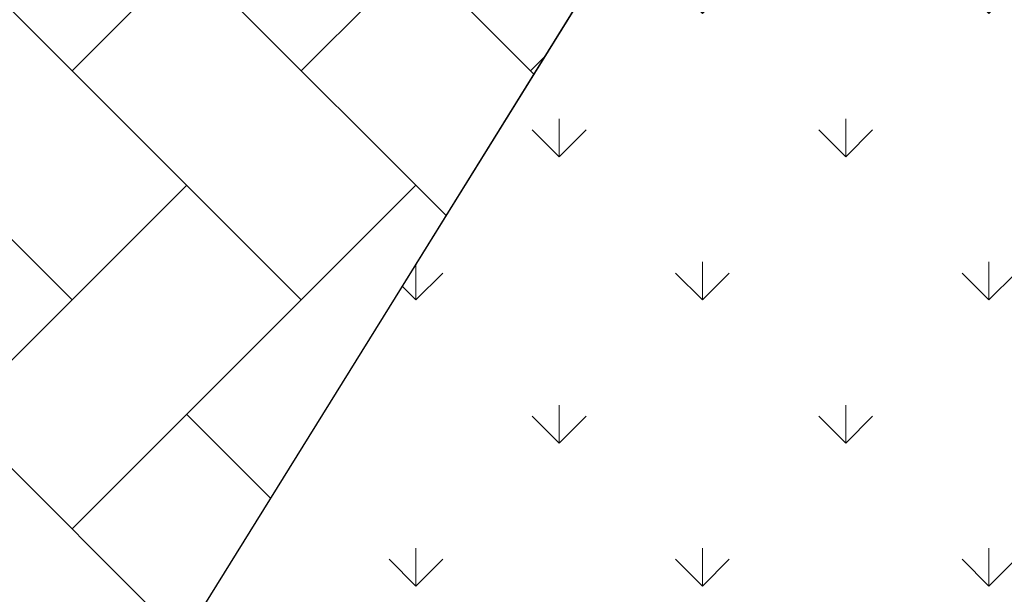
# Model space of a CAD drawing. Header units: millimetres. Extents: x 53645 to 137188, y 78097 to 135542.
# Tile 135 of 256: x 87737 to 89589, y 92962 to 94044. Entities that reach past the tile are written whole.
import ezdxf

# ---------------------------------------------------------------- set-up
doc = ezdxf.new("R2010")
doc.units = ezdxf.units.MM
doc.linetypes.add('CONTI', pattern=[0])
doc.layers.add('axis_dim', color=40, linetype='CONTI')
for name, color, linetype, lineweight in [('GP-graas', 94, 'Continuous', 9), ('GP-POKRITIE1', 7, 'Continuous', 9), ('stair1', 7, 'Continuous', 15)]:
    doc.layers.add(name, color=color, linetype=linetype, lineweight=lineweight)
doc.layers.add('line 1 GP', color=90, linetype='Continuous', lineweight=0, plot=False)
doc.linetypes.add('ограждение1', pattern='A,6.35,-2.54,[133,ltypeshp.shx,S=2.54,R=0,X=-2.54,Y=0],-2.54,25.4', length=36.83)

msp = doc.modelspace()

# ---------------------------------------------------------------- hatches: boundary and pattern name
at = {"layer": 'GP-graas', "ltscale": 100}
h = msp.add_hatch(dxfattribs=at)
h.set_pattern_fill('GRASS', color=256, scale=15)
h.set_pattern_definition([(90, (91714.96, -74594.3), (-269.4077, 269.4077), [71.4375, -467.3779]), (45, (91714.96, -74594.3), (-269.4077, 269.4077), [71.4375, -309.5625]), (135, (91714.96, -74594.3), (-269.4077, -269.4077), [71.4375, -309.5625])])
h.paths.add_polyline_path([(91055.3, 97732.8), (94827.9, 97796.4), (90602, 90901.6), (87860.7, 92581.8)])
at = {"layer": 'GP-POKRITIE1', "ltscale": 100}
h = msp.add_hatch(dxfattribs=at)
h.set_pattern_fill('AR-HBONE', color=252, scale=3, angle=90)
h.set_pattern_definition([(135, (91714.96, -74594.3), (-431.0523, 7e-14), [914.4, -304.8]), (225, (91499.43, -74378.8), (-431.0523, 7e-14), [914.4, -304.8])])
h.paths.add_polyline_path([(61350.8, 95352.7), (73026, 95352.9), (73026, 96202.8), (77926, 96202.8), (77926, 95352.8), (89579.3, 95352.8), (83067.3, 84852.8), (80101, 84852.8), (80101, 83702.8), (59350.8, 83702.5), (59350.8, 84702.8), (76101.3, 84702.8), (76200.8, 84702.8), (79101.6, 84702.8), (79101.6, 87352.8), (83151.2, 87352.8), (83151.3, 88102.8), (83001.5, 88102.8), (83001.5, 93602.8), (83151.5, 93602.8), (83151.5, 94352.8), (76926.8, 94352.8), (76926.7, 95202.8), (73926.3, 95202.8), (73926.3, 94352.9), (61350.8, 94352.7)])

# ---------------------------------------------------------------- linework, layer by layer
at = {"layer": 'axis_dim', "color": 7, "linetype": 'ограждение1', "lineweight": 30, "ltscale": 100}
msp.add_lwpolyline([(83373.9, 85347.1), (81139.4, 81744.2), (81450.5, 78459.4), (55227.9, 78896.4), (59227.9, 97196.4), (91055.3, 97732.8), (87649.5, 92241.3)], dxfattribs=at)
at = {"layer": 'line 1 GP', "ltscale": 100}
msp.add_lwpolyline([(91055.3, 97732.8), (94827.9, 97796.4), (90602, 90901.6), (87860.7, 92581.8), (91055.3, 97732.8)], close=True, dxfattribs=at)
at = {"layer": 'stair1', "ltscale": 75}
msp.add_lwpolyline([(59350.8, 84702.8), (59350.8, 83702.8), (80100.6, 83702.8), (80101, 84852.8), (83067.3, 84852.8), (89579.3, 95352.8), (77926, 95352.8), (77926, 96202.8), (73026, 96202.8), (73026, 95352.8), (61350.8, 95352.8), (61350.8, 94352.8)], dxfattribs=at)

doc.saveas('drawing.dxf')
